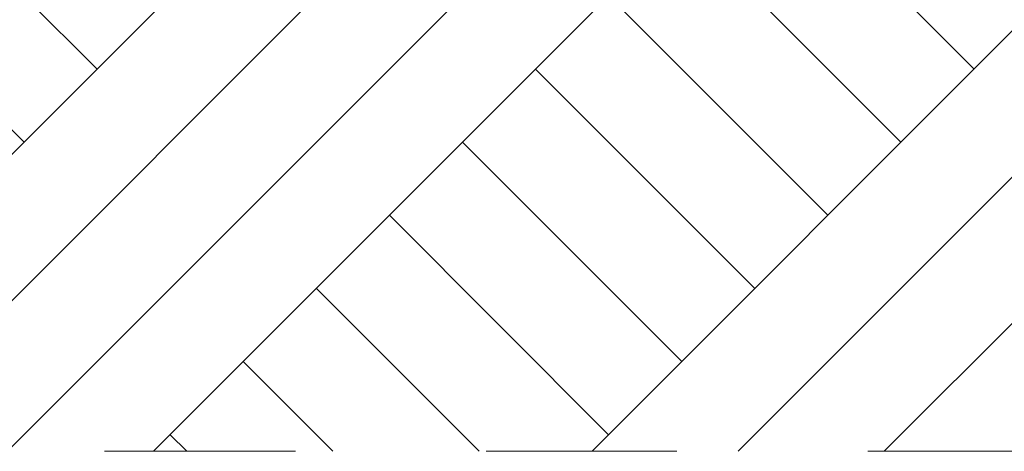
# Model space of a CAD drawing. Header units: millimetres. Extents: x 67877 to 166263, y -957 to 33454.
# Tile 6 of 98: x 71317 to 73175, y 716 to 1530. Entities that reach past the tile are written whole.
import ezdxf

# ---------------------------------------------------------------- set-up
doc = ezdxf.new("R2010")
doc.units = ezdxf.units.MM
doc.linetypes.add('Przerywana', pattern=[360, 180, -180])
doc.linetypes.add('Wipeout_Contour', pattern=[1000, 0, -1000])
doc.layers.add('0_Nr_pióra__1', color=7, linetype='Continuous', lineweight=13)
doc.layers.add('0_Nr_pióra__102', color=9, linetype='Continuous', lineweight=5)

msp = doc.modelspace()

# ---------------------------------------------------------------- wipeouts: each hides what was drawn before it
at = {"linetype": 'Wipeout_Contour', "ltscale": 5329886.778289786}
msp.add_wipeout([(77630.187, 1548.949), (76306.133, 1564.644), (73058.618, 1656.585), (70604.471, 1698.441), (68405.984, 1710.897), (68405.984, 716.011), (77630.186, 716.011)], dxfattribs=at)

# ---------------------------------------------------------------- next in the draw order: hatches: boundary and pattern name
at = {"layer": '0_Nr_pióra__102', "linetype": 'Continuous'}
h = msp.add_hatch(dxfattribs=at)
h.set_pattern_fill('Grunt_0004', color=256, style=0, pattern_type=2)
h.set_pattern_definition([(45, (51469.3, 7089.6), (-413.657, 413.657), []), (45, (51331.4, 7227.5), (-827.315, 827.315), []), (45, (51193.6, 7365.4), (-827.315, 827.315), []), (135, (51055.67, 7503.24), (137.8858, 137.8858), [585, -585])])
h.paths.add_polyline_path([(77630.187, 1548.949), (76306.133, 1564.644), (73058.618, 1656.585), (70604.471, 1698.441), (68405.984, 1710.897), (68405.984, 716.011), (77630.186, 716.011)])

# ---------------------------------------------------------------- next in the draw order: linework, layer by layer
at = {"layer": '0_Nr_pióra__1', "linetype": 'Przerywana', "ltscale": 2}
msp.add_line((67877.313, 716.011), (90974.195, 716.011), dxfattribs=at)

doc.saveas('drawing.dxf')
